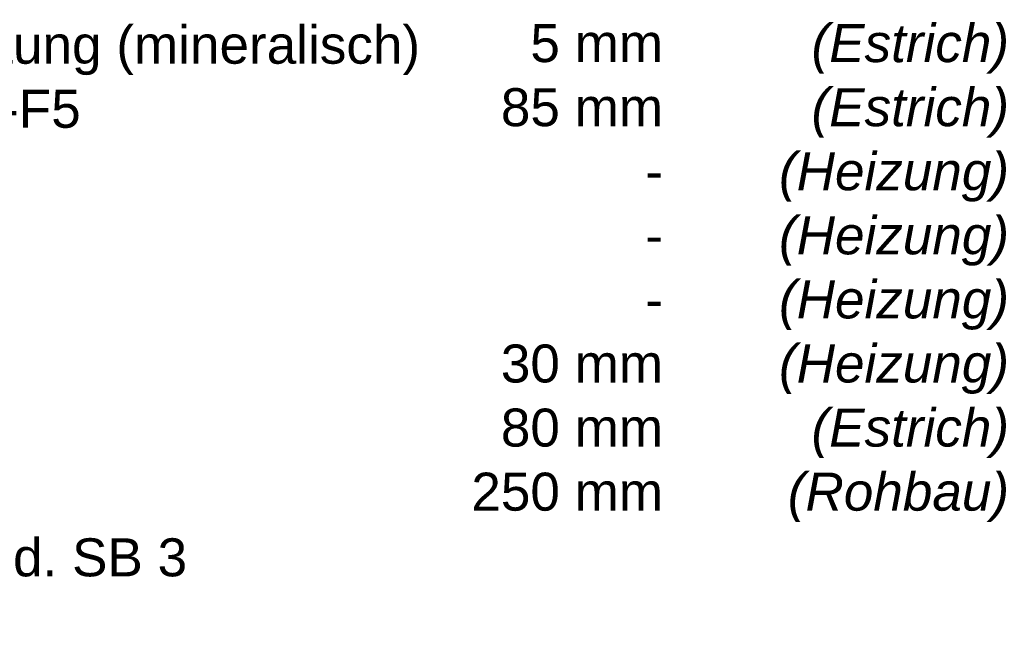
# Model space of a CAD drawing. Header units: metres. Extents: x 0.9 to 30.1, y -10.7 to 8.6.
# Tile 172 of 256: x 9 to 9.6, y 0.1 to 0.5. Entities that reach past the tile are written whole.
import ezdxf

# ---------------------------------------------------------------- set-up
doc = ezdxf.new("R2010")
doc.units = ezdxf.units.M
doc.layers.add('Keine', color=7, linetype='Continuous', lineweight=9)
doc.styles.add('Arial', font='arial.ttf')
doc.styles.add('Arial (bold)', font='arialbd.ttf')
doc.styles.add('Arial (italic)', font='ariali.ttf')

msp = doc.modelspace()

# ---------------------------------------------------------------- texts
at = {"layer": 'Keine', "color": 7, "transparency": 33554687, "char_height": 0.025218, "attachment_point": 3, "line_spacing_factor": 1.011258}
for s, insert, width, style in [('(Estrich)\\P(Estrich)\\P(Heizung)\\P(Heizung)\\P(Heizung)\\P(Heizung)\\P(Estrich)\\P(Rohbau)', (9.6294, 0.50738), 0.175, 'Arial (italic)'), ('  5 mm\\P85 mm\\P-  \\P-\\P-\\P  30 mm\\P  80 mm\\P250 mm', (9.39978, 0.50738), 0.1510902, 'Arial')]:
    msp.add_mtext(s, dxfattribs=dict(at, insert=insert, width=width, style=style))
at = {"layer": 'Keine', "color": 7, "insert": (8.3794, 0.50632), "char_height": 0.0252181, "attachment_point": 1, "line_spacing_factor": 1.011258, "style": 'Arial (bold)'}
msp.add_mtext('\\pxt4.957;07^I{\\fArial|b0|i0|c0|p0;Fließmörtel/Verlaufsbeschichtung (mineralisch)\\P}06 ^I{\\fArial|b0|i0|c0|p0;Zementestrich schwim. }{\\fArial|b0|i0|c0|p0;CT40-F5}{\\fArial|b0|i0|c0|p0;\\P}05{\\fArial|b0|i0|c0|p0; ^IFußbodenheizung d=17 mm \\P     ^INoppenmatten}{\\fArial|b0|i0|c0|p0;\\C1;\\P}04{\\fArial|b0|i0|c0|p0; ^ITrennlage\\P}03{\\fArial|b0|i0|c0|p0; ^ITrittschalldämmung, MW\\P}02{\\fArial|b0|i0|c0|p0; ^IAusgleichdämmung, MW}{\\fArial|b0|i0|c0|p0;\\P}01{\\fArial|b0|i0|c0|p0; ^ISTB Decke Ortbeton, C30/37\\P ^IUntersicht in Sichtqualität mind. SB 3}', dxfattribs=at)

doc.saveas('drawing.dxf')
